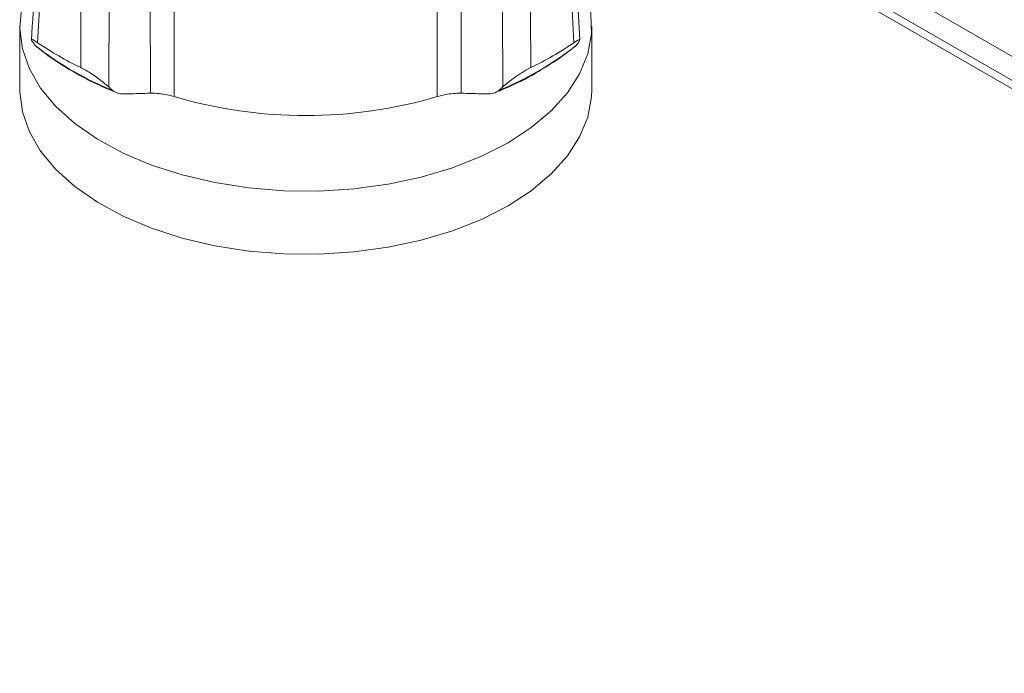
# Model space of a CAD drawing. Header units: millimetres. Extents: x 0 to 1118, y 0 to 864.
# Tile 20 of 156: x 763 to 783, y 256 to 270. Entities that reach past the tile are written whole.
import ezdxf

# ---------------------------------------------------------------- set-up
doc = ezdxf.new("R2010")
doc.units = ezdxf.units.MM

msp = doc.modelspace()

# ---------------------------------------------------------------- linework, layer by layer
at = {"color": 9, "linetype": 'Continuous', "lineweight": 0}
for p, q in [((766.555, 278.512), (861.607, 223.639)), ((766.555, 278.017), (861.607, 223.145)), ((766.658, 277.789), (861.711, 222.916)), ((765.194, 268.328), (765.192, 270.292)), ((771.576, 270.292), (771.574, 268.328))]:
    msp.add_line(p, q, dxfattribs=at)
at = {"color": 7, "linetype": 'Continuous', "lineweight": 15}
for p, q in [((766.981, 277.602), (862.034, 222.729)), ((774.013, 269.423), (773.866, 272.247)), ((762.51, 269.707), (762.51, 268.411)), ((774.258, 268.411), (774.258, 269.707)), ((762.851, 269.291), (762.813, 269.337)), ((773.955, 269.337), (773.918, 269.291)), ((762.851, 269.291), (762.919, 269.237)), ((762.866, 269.279), (762.944, 269.218)), ((764.338, 268.456), (764.409, 268.392)), ((772.359, 268.392), (772.43, 268.456))]:
    msp.add_line(p, q, dxfattribs=at)
at = {"color": 9, "linetype": 'Continuous', "lineweight": 0, "flags": 128}
for points in [[(773.89, 269.365), (773.846, 270.182), (773.746, 272.047)], [(763.764, 268.854), (763.766, 269.695), (763.771, 271.615)], [(764.352, 271.586), (764.345, 270.021), (764.339, 268.7), (764.338, 268.456)], [(772.43, 268.456), (772.423, 270.021), (772.422, 270.26), (772.417, 271.586)], [(765.685, 270.298), (765.684, 269.374), (765.684, 268.259)], [(771.085, 268.259), (771.084, 269.374), (771.083, 270.298)]]:
    msp.add_lwpolyline(points, dxfattribs=at)
at = {"color": 7, "linetype": 'Continuous', "lineweight": 15, "flags": 128}
for points in [[(772.538, 267.31), (771.996, 267.033), (771.399, 266.797), (770.757, 266.605), (770.078, 266.461), (769.374, 266.365), (768.655, 266.32), (767.932, 266.327), (767.216, 266.384), (766.518, 266.492), (765.847, 266.649), (765.215, 266.852), (764.632, 267.099), (764.105, 267.385), (763.643, 267.706), (763.253, 268.057), (762.94, 268.434), (762.711, 268.83), (762.567, 269.239), (762.511, 269.655), (762.545, 270.072), (762.666, 270.484), (762.723, 270.61)], [(774.046, 270.61), (774.141, 270.382), (774.241, 269.968), (774.252, 269.551), (774.174, 269.136), (774.008, 268.729), (773.757, 268.338), (773.425, 267.967), (773.016, 267.622), (772.538, 267.31)], [(772.538, 266.013), (771.996, 265.737), (771.399, 265.501), (770.757, 265.309), (770.078, 265.164), (769.374, 265.069), (768.655, 265.024), (767.932, 265.03), (767.216, 265.088), (766.518, 265.196), (765.847, 265.353), (765.215, 265.556), (764.632, 265.802), (764.105, 266.088), (763.643, 266.41), (763.253, 266.761), (762.94, 267.138), (762.711, 267.533), (762.567, 267.943), (762.511, 268.359), (762.51, 268.411)], [(774.258, 268.411), (774.252, 268.254), (774.174, 267.839), (774.008, 267.433), (773.757, 267.041), (773.425, 266.671), (773.016, 266.326), (772.538, 266.013)]]:
    msp.add_lwpolyline(points, dxfattribs=at)
at = {"color": 7, "linetype": 'Continuous', "lineweight": 15}
for centre, radius, start, end in [((766.696, 274.956), 6.77, 235.6744, 244.331), ((770.072, 274.956), 6.77, 295.669, 304.3256), ((768.384, 277.376), 9.508, 253.501, 286.499)]:
    msp.add_arc(centre, radius, start, end, dxfattribs=at)
at = {"color": 9, "linetype": 'Continuous', "lineweight": 0}
for centre, radius, start, end in [((766.824, 274.382), 6.459, 232.8017, 248.0458), ((769.969, 274.331), 6.402, 291.9174, 308.0773)]:
    msp.add_arc(centre, radius, start, end, dxfattribs=at)
at = {"color": 7, "linetype": 'Continuous', "lineweight": 15}
for points, knots in [([(762.902, 272.247), (762.892, 272.057), (762.843, 271.115), (762.794, 270.174), (762.755, 269.421)], [0, 0, 0, 0, 0.2011025, 1, 1, 1, 1]), ([(762.879, 269.365), (762.854, 269.381), (762.805, 269.414), (762.761, 269.434), (762.745, 269.424), (762.786, 269.37), (762.813, 269.337)], [0, 0, 0, 0, 0.161654, 0.322164, 0.570665, 1, 1, 1, 1]), ([(773.955, 269.337), (773.983, 269.372), (774.024, 269.424), (774.006, 269.433), (773.966, 269.415), (773.914, 269.381), (773.89, 269.365)], [0, 0, 0, 0, 0.455736, 0.663828, 0.840546, 1, 1, 1, 1]), ([(762.944, 269.218), (762.975, 269.193), (763.158, 269.047), (763.534, 268.806), (764.025, 268.539), (764.362, 268.397), (764.496, 268.341)], [0, 0, 0, 0, 0.072096, 0.420389, 0.769226, 1, 1, 1, 1]), ([(773.202, 268.801), (773.344, 268.886), (773.595, 269.035), (773.809, 269.206), (773.902, 269.28)], [0, 0, 0, 0, 0.565196, 1, 1, 1, 1]), ([(764.338, 268.456), (764.268, 268.516), (764.166, 268.604), (763.992, 268.723), (763.869, 268.8), (763.797, 268.837), (763.764, 268.854)], [0, 0, 0, 0, 0.455736, 0.663828, 0.840546, 1, 1, 1, 1]), ([(772.274, 268.341), (772.358, 268.376), (772.645, 268.496), (772.961, 268.647), (773.167, 268.779), (773.202, 268.801)], [0, 0, 0, 0, 0.254313, 0.873516, 1, 1, 1, 1]), ([(773.005, 268.854), (772.97, 268.836), (772.902, 268.801), (772.773, 268.721), (772.599, 268.601), (772.496, 268.512), (772.43, 268.456)], [0, 0, 0, 0, 0.161654, 0.322164, 0.570665, 1, 1, 1, 1]), ([(764.409, 268.392), (764.446, 268.366), (764.512, 268.321), (764.601, 268.316), (764.64, 268.314)], [0, 0, 0, 0, 0.558816, 1, 1, 1, 1]), ([(764.64, 268.314), (764.671, 268.315), (764.78, 268.317), (764.965, 268.321), (765.119, 268.326), (765.194, 268.328)], [0, 0, 0, 0, 0.168844, 0.594697, 1, 1, 1, 1]), ([(765.684, 268.259), (765.634, 268.273), (765.533, 268.301), (765.368, 268.324), (765.257, 268.33), (765.202, 268.328), (765.194, 268.328)], [0, 0, 0, 0, 0.312228, 0.624137, 0.944904, 1, 1, 1, 1]), ([(771.574, 268.328), (771.523, 268.328), (771.42, 268.327), (771.244, 268.302), (771.137, 268.274), (771.085, 268.259)], [0, 0, 0, 0, 0.336652, 0.673851, 1, 1, 1, 1]), ([(771.574, 268.328), (771.649, 268.326), (771.835, 268.32), (772.019, 268.316), (772.129, 268.314)], [0, 0, 0, 0, 0.4060816, 1, 1, 1, 1]), ([(772.129, 268.314), (772.18, 268.318), (772.268, 268.324), (772.332, 268.372), (772.359, 268.392)], [0, 0, 0, 0, 0.576857, 1, 1, 1, 1])]:
    msp.add_open_spline(points, degree=3, knots=knots, dxfattribs=at)
at = {"color": 9, "linetype": 'Continuous', "lineweight": 0}
for points in [[(763.023, 272.047), (763.008, 271.775), (762.96, 270.881), (762.912, 269.987), (762.879, 269.365)], [(772.998, 271.615), (772.998, 271.335), (773.001, 270.414), (773.003, 269.494), (773.005, 268.854)]]:
    msp.add_open_spline(points, degree=3, knots=[0, 0, 0, 0, 0.304645, 1, 1, 1, 1], dxfattribs=at)

doc.saveas('drawing.dxf')
